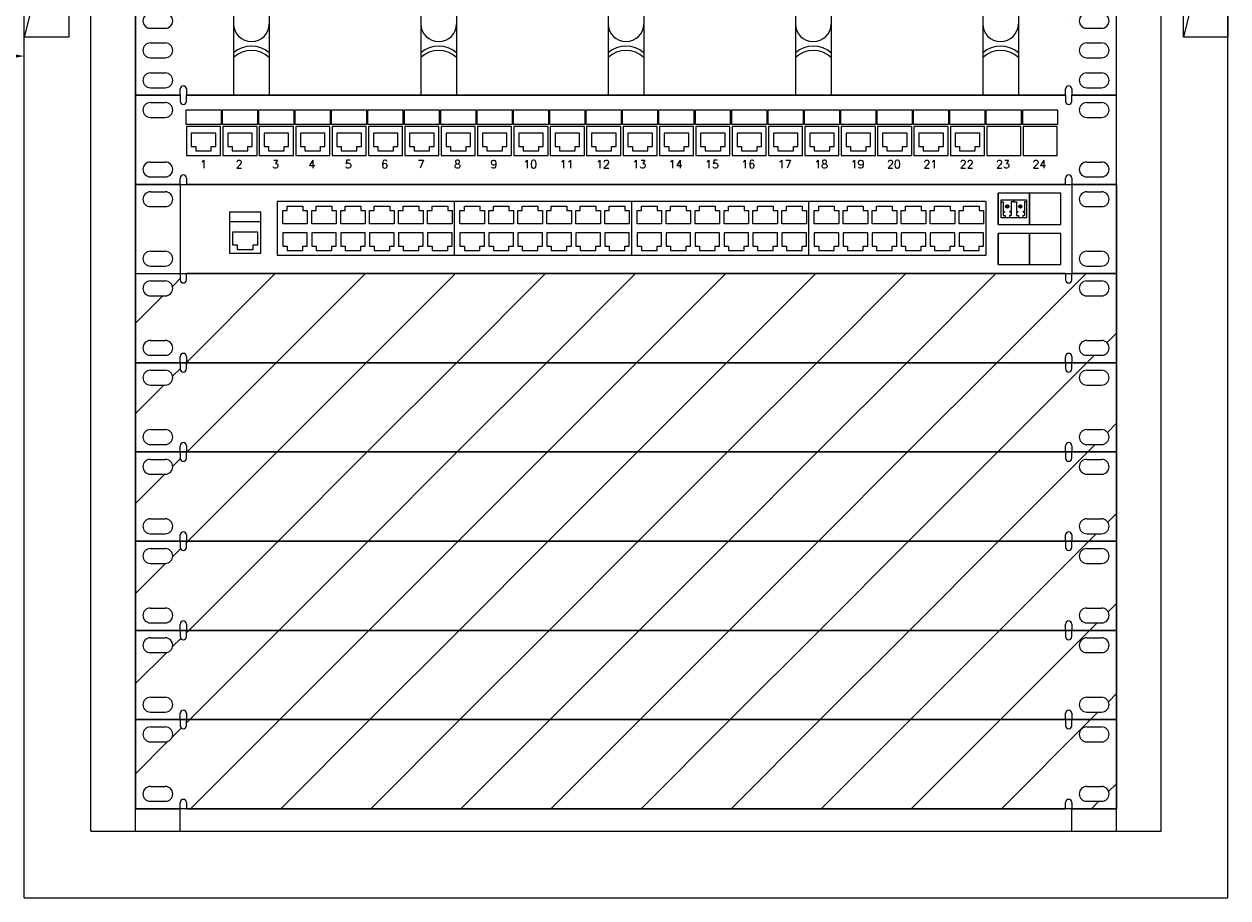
# Model space of a CAD drawing. Header units: millimetres. Extents: x 94562 to 148980, y -25377 to 3008.
# Tile 105 of 140: x 102999 to 103599, y -21612 to -21177. Entities that reach past the tile are written whole.
import ezdxf
from ezdxf.enums import TextEntityAlignment as Align

# ---------------------------------------------------------------- set-up
doc = ezdxf.new("R2010")
doc.units = ezdxf.units.MM
for name, color, linetype in [('LA_LAN_Bloki_Projektowane', 7, 'Continuous'), ('tt_pomoc', 42, 'Continuous'), ('tt_symbole', 40, 'Continuous')]:
    doc.layers.add(name, color=color, linetype=linetype)
doc.layers.add('LA_moduły_RJ45_WIFI', color=7, linetype='Continuous', lineweight=5)
doc.styles.add('_LANSTER_01', font='romans.shx')

# ---------------------------------------------------------------- blocks, each defined once
blk = doc.blocks.new('IT_szafa_wisząca_12U')
for p, q in [((281.388, 1503.752), (221.38, 1503.752)), ((221.38, 1441.522), (221.38, 1503.752)), ((281.388, 1441.522), (281.388, 1503.752)), ((224.714, 1500.418), (278.054, 1500.418)), ((224.714, 1444.856), (224.714, 1500.418)), ((226.937, 1444.856), (226.937, 1500.418)), ((229.159, 1499.307), (229.159, 1500.418)), ((273.609, 1499.307), (273.609, 1500.418)), ((275.832, 1444.856), (275.832, 1500.418)), ((278.054, 1444.856), (278.054, 1500.418)), ((221.38, 1493.307), (223.603, 1493.307)), ((221.38, 1484.417), (221.38, 1493.307)), ((223.603, 1493.307), (221.38, 1484.417)), ((223.603, 1493.307), (223.603, 1484.417)), ((279.165, 1493.307), (281.388, 1493.307)), ((279.165, 1484.417), (279.165, 1493.307)), ((281.388, 1493.307), (279.165, 1484.417)), ((281.388, 1493.307), (281.388, 1484.417)), ((223.603, 1484.417), (221.38, 1484.417)), ((281.388, 1484.417), (279.165, 1484.417)), ((229.159, 1444.856), (229.159, 1445.967)), ((273.609, 1444.856), (273.609, 1445.967)), ((224.714, 1444.856), (278.054, 1444.856)), ((221.38, 1441.522), (281.388, 1441.522))]:
    blk.add_line(p, q)
blk = doc.blocks.new('IT_wieszka1U')
at = {"color": 0}
for p, q in [((2.222, 4.445), (0, 4.445)), ((0, 4.445), (0, 0)), ((2.222, 4.445), (2.222, 4.134)), ((46.361, 4.445), (2.534, 4.445)), ((2.534, 4.134), (2.534, 4.445)), ((4.889, 4.445), (4.889, 0)), ((6.668, 4.445), (6.668, 0)), ((14.224, 4.445), (14.224, 0)), ((16.002, 4.445), (16.002, 0)), ((23.559, 4.445), (23.559, 0)), ((25.336, 4.445), (25.336, 0)), ((32.893, 4.445), (32.893, 0)), ((34.671, 4.445), (34.671, 0)), ((42.227, 4.445), (42.227, 0)), ((44.005, 4.445), (44.005, 0)), ((46.361, 4.445), (46.361, 4.134)), ((46.672, 4.134), (46.672, 4.445)), ((48.895, 4.445), (46.672, 4.445)), ((48.895, 0), (48.895, 4.445)), ((0.741, 4.075), (1.482, 4.075)), ((47.413, 4.075), (48.154, 4.075)), ((0.741, 3.334), (1.482, 3.334)), ((47.413, 3.334), (48.154, 3.334)), ((0.741, 2.604), (1.482, 2.604)), ((47.413, 2.604), (48.154, 2.604)), ((0.741, 1.863), (1.482, 1.863)), ((47.413, 1.863), (48.154, 1.863)), ((0.741, 1.111), (1.482, 1.111)), ((47.413, 1.111), (48.154, 1.111)), ((0, 0), (2.222, 0)), ((0.741, 0.37), (1.482, 0.37)), ((2.222, 0), (2.222, 0.311)), ((2.534, 0.311), (2.534, 0)), ((2.534, 0), (46.361, 0)), ((46.361, 0), (46.361, 0.311)), ((46.672, 0.311), (46.672, 0)), ((46.672, 0), (48.895, 0)), ((47.413, 0.37), (48.154, 0.37))]:
    blk.add_line(p, q, dxfattribs=at)
for centre, radius, start, end in [((0.741, 3.704), 0.37, 90, 270), ((1.482, 3.704), 0.37, 270, 90), ((2.378, 4.134), 0.156, 180, 0), ((46.517, 4.134), 0.156, 180, 0), ((47.413, 3.704), 0.37, 90, 270), ((48.154, 3.704), 0.37, 270, 90), ((5.778, 3.556), 0.889, 180, 0), ((15.113, 3.556), 0.889, 180, 0), ((24.447, 3.556), 0.889, 180, 0), ((33.782, 3.556), 0.889, 180, 0), ((43.117, 3.556), 0.889, 180, 0), ((0.741, 2.234), 0.37, 90, 270), ((1.482, 2.234), 0.37, 270, 90), ((5.778, 1.111), 1.334, 48.18969, 131.81031), ((15.113, 1.111), 1.334, 48.18969, 131.81031), ((24.447, 1.111), 1.334, 48.18969, 131.81031), ((33.782, 1.111), 1.334, 48.18969, 131.81031), ((43.117, 1.111), 1.334, 48.18969, 131.81031), ((47.413, 2.234), 0.37, 90, 270), ((48.154, 2.234), 0.37, 270, 90), ((5.778, 0.889), 1.334, 48.18969, 131.81031), ((15.113, 0.889), 1.334, 48.18969, 131.81031), ((24.447, 0.889), 1.334, 48.18969, 131.81031), ((33.782, 0.889), 1.334, 48.18969, 131.81031), ((43.117, 0.889), 1.334, 48.18969, 131.81031), ((0.741, 0.741), 0.37, 90, 270), ((1.482, 0.741), 0.37, 270, 90), ((47.413, 0.741), 0.37, 90, 270), ((48.154, 0.741), 0.37, 270, 90), ((2.378, 0.311), 0.156, 0, 180), ((46.517, 0.311), 0.156, 0, 180)]:
    blk.add_arc(centre, radius, start, end, dxfattribs=at)
blk = doc.blocks.new('ICX7250-48-2X10G - Switch 48 portowy L3 Ruckus v2')
for p, q in [((0, 44.45), (0, 0)), ((0, 44.45), (488.95, 44.45)), ((22.22, 44.45), (22.22, 0)), ((466.72, 44.45), (466.72, 0)), ((488.95, 44.45), (488.95, 0)), ((7.41, 40.74), (14.82, 40.74)), ((445.61, 40), (430.05, 40)), ((430.05, 40), (430.05, 24.45)), ((430.05, 24.45), (430.05, 40)), ((461.17, 40), (445.61, 40)), ((445.61, 40), (445.61, 24.45)), ((445.61, 24.45), (445.61, 40)), ((461.17, 24.45), (461.17, 40)), ((474.13, 40.74), (481.54, 40.74)), ((7.41, 33.34), (14.82, 33.34)), ((62.45, 30.64), (46.9, 30.64)), ((46.9, 30.64), (46.9, 25.76)), ((62.45, 25.76), (62.45, 30.64)), ((158.9, 35.88), (70.59, 35.88)), ((70.59, 35.88), (70.59, 9.21)), ((73.36, 31.43), (75.59, 31.43)), ((73.36, 24.77), (73.36, 31.43)), ((75.59, 33.66), (77.81, 33.66)), ((75.59, 31.43), (75.59, 33.66)), ((77.81, 33.66), (83.36, 33.66)), ((83.36, 33.66), (83.36, 31.43)), ((83.36, 31.43), (85.59, 31.43)), ((85.59, 31.43), (85.59, 24.77)), ((87.81, 31.43), (90.03, 31.43)), ((87.81, 24.77), (87.81, 31.43)), ((90.03, 31.43), (90.03, 33.66)), ((90.03, 33.66), (92.25, 33.66)), ((92.25, 33.66), (97.81, 33.66)), ((97.81, 33.66), (97.81, 31.43)), ((97.81, 31.43), (100.03, 31.43)), ((100.03, 31.43), (100.03, 24.77)), ((102.26, 31.43), (104.48, 31.43)), ((102.26, 24.77), (102.26, 31.43)), ((104.48, 31.43), (104.48, 33.66)), ((104.48, 33.66), (106.7, 33.66)), ((106.7, 33.66), (112.26, 33.66)), ((112.26, 33.66), (112.26, 31.43)), ((112.26, 31.43), (114.48, 31.43)), ((114.48, 31.43), (114.48, 24.77)), ((116.7, 24.77), (116.7, 31.43)), ((116.7, 31.43), (118.92, 31.43)), ((118.92, 31.43), (118.92, 33.66)), ((118.92, 33.66), (121.15, 33.66)), ((121.15, 33.66), (126.7, 33.66)), ((126.7, 33.66), (126.7, 31.43)), ((126.7, 31.43), (128.93, 31.43)), ((128.93, 31.43), (128.93, 24.77)), ((131.15, 24.77), (131.15, 31.43)), ((131.15, 31.43), (133.37, 31.43)), ((133.37, 31.43), (133.37, 33.66)), ((133.37, 33.66), (135.59, 33.66)), ((135.59, 33.66), (141.15, 33.66)), ((141.15, 33.66), (141.15, 31.43)), ((141.15, 31.43), (143.37, 31.43)), ((143.37, 31.43), (143.37, 24.77)), ((145.59, 24.77), (145.59, 31.43)), ((145.59, 31.43), (147.82, 31.43)), ((147.82, 31.43), (147.82, 33.66)), ((147.82, 33.66), (150.04, 33.66)), ((150.04, 33.66), (155.6, 33.66)), ((155.6, 33.66), (155.6, 31.43)), ((155.6, 31.43), (157.82, 31.43)), ((157.82, 31.43), (157.82, 24.77)), ((247.21, 35.88), (158.9, 35.88)), ((158.9, 35.88), (158.9, 9.21)), ((158.9, 35.88), (158.9, 9.21)), ((161.68, 31.43), (163.9, 31.43)), ((161.68, 24.77), (161.68, 31.43)), ((163.9, 33.66), (166.12, 33.66)), ((163.9, 31.43), (163.9, 33.66)), ((166.12, 33.66), (171.68, 33.66)), ((171.68, 33.66), (171.68, 31.43)), ((171.68, 31.43), (173.9, 31.43)), ((173.9, 31.43), (173.9, 24.77)), ((176.12, 31.43), (178.35, 31.43)), ((176.12, 24.77), (176.12, 31.43)), ((178.35, 31.43), (178.35, 33.66)), ((178.35, 33.66), (180.57, 33.66)), ((180.57, 33.66), (186.12, 33.66)), ((186.12, 33.66), (186.12, 31.43)), ((186.12, 31.43), (188.35, 31.43)), ((188.35, 31.43), (188.35, 24.77)), ((190.57, 31.43), (192.79, 31.43)), ((190.57, 24.77), (190.57, 31.43)), ((192.79, 31.43), (192.79, 33.66)), ((192.79, 33.66), (195.01, 33.66)), ((195.01, 33.66), (200.57, 33.66)), ((200.57, 33.66), (200.57, 31.43)), ((200.57, 31.43), (202.79, 31.43)), ((202.79, 31.43), (202.79, 24.77)), ((205.02, 24.77), (205.02, 31.43)), ((205.02, 31.43), (207.24, 31.43)), ((207.24, 31.43), (207.24, 33.66)), ((207.24, 33.66), (209.46, 33.66)), ((209.46, 33.66), (215.02, 33.66)), ((215.02, 33.66), (215.02, 31.43)), ((215.02, 31.43), (217.24, 31.43)), ((217.24, 31.43), (217.24, 24.77)), ((219.46, 24.77), (219.46, 31.43)), ((219.46, 31.43), (221.68, 31.43)), ((221.68, 31.43), (221.68, 33.66)), ((221.68, 33.66), (223.91, 33.66)), ((223.91, 33.66), (229.46, 33.66)), ((229.46, 33.66), (229.46, 31.43)), ((229.46, 31.43), (231.69, 31.43)), ((231.69, 31.43), (231.69, 24.77)), ((233.91, 24.77), (233.91, 31.43)), ((233.91, 31.43), (236.13, 31.43)), ((236.13, 31.43), (236.13, 33.66)), ((236.13, 33.66), (238.35, 33.66)), ((238.35, 33.66), (243.91, 33.66)), ((243.91, 33.66), (243.91, 31.43)), ((243.91, 31.43), (246.13, 31.43)), ((246.13, 31.43), (246.13, 24.77)), ((335.52, 35.88), (247.21, 35.88)), ((247.21, 35.88), (247.21, 9.21)), ((247.21, 35.88), (247.21, 9.21)), ((249.99, 31.43), (252.21, 31.43)), ((249.99, 24.77), (249.99, 31.43)), ((252.21, 33.66), (254.43, 33.66)), ((252.21, 31.43), (252.21, 33.66)), ((254.43, 33.66), (259.99, 33.66)), ((259.99, 33.66), (259.99, 31.43)), ((259.99, 31.43), (262.21, 31.43)), ((262.21, 31.43), (262.21, 24.77)), ((264.44, 31.43), (266.66, 31.43)), ((264.44, 24.77), (264.44, 31.43)), ((266.66, 31.43), (266.66, 33.66)), ((266.66, 33.66), (268.88, 33.66)), ((268.88, 33.66), (274.44, 33.66)), ((274.44, 33.66), (274.44, 31.43)), ((274.44, 31.43), (276.66, 31.43)), ((276.66, 31.43), (276.66, 24.77)), ((278.88, 31.43), (281.1, 31.43)), ((278.88, 24.77), (278.88, 31.43)), ((281.1, 31.43), (281.1, 33.66)), ((281.1, 33.66), (283.33, 33.66)), ((283.33, 33.66), (288.88, 33.66)), ((288.88, 33.66), (288.88, 31.43)), ((288.88, 31.43), (291.11, 31.43)), ((291.11, 31.43), (291.11, 24.77)), ((293.33, 24.77), (293.33, 31.43)), ((293.33, 31.43), (295.55, 31.43)), ((295.55, 31.43), (295.55, 33.66)), ((295.55, 33.66), (297.77, 33.66)), ((297.77, 33.66), (303.33, 33.66)), ((303.33, 33.66), (303.33, 31.43)), ((303.33, 31.43), (305.55, 31.43)), ((305.55, 31.43), (305.55, 24.77)), ((307.77, 24.77), (307.77, 31.43)), ((307.77, 31.43), (310, 31.43)), ((310, 31.43), (310, 33.66)), ((310, 33.66), (312.22, 33.66)), ((312.22, 33.66), (317.78, 33.66)), ((317.78, 33.66), (317.78, 31.43)), ((317.78, 31.43), (320, 31.43)), ((320, 31.43), (320, 24.77)), ((322.22, 24.77), (322.22, 31.43)), ((322.22, 31.43), (324.44, 31.43)), ((324.44, 31.43), (324.44, 33.66)), ((324.44, 33.66), (326.67, 33.66)), ((326.67, 33.66), (332.22, 33.66)), ((332.22, 33.66), (332.22, 31.43)), ((332.22, 31.43), (334.44, 31.43)), ((334.44, 31.43), (334.44, 24.77)), ((423.84, 35.88), (335.52, 35.88)), ((335.52, 35.88), (335.52, 9.21)), ((335.52, 35.88), (335.52, 9.21)), ((338.3, 31.43), (340.53, 31.43)), ((338.3, 24.77), (338.3, 31.43)), ((340.53, 33.66), (342.75, 33.66)), ((340.53, 31.43), (340.53, 33.66)), ((342.75, 33.66), (348.3, 33.66)), ((348.3, 33.66), (348.3, 31.43)), ((348.3, 31.43), (350.53, 31.43)), ((350.53, 31.43), (350.53, 24.77)), ((352.75, 31.43), (354.97, 31.43)), ((352.75, 24.77), (352.75, 31.43)), ((354.97, 31.43), (354.97, 33.66)), ((354.97, 33.66), (357.19, 33.66)), ((357.19, 33.66), (362.75, 33.66)), ((362.75, 33.66), (362.75, 31.43)), ((362.75, 31.43), (364.97, 31.43)), ((364.97, 31.43), (364.97, 24.77)), ((367.2, 31.43), (369.42, 31.43)), ((367.2, 24.77), (367.2, 31.43)), ((369.42, 31.43), (369.42, 33.66)), ((369.42, 33.66), (371.64, 33.66)), ((371.64, 33.66), (377.2, 33.66)), ((377.2, 33.66), (377.2, 31.43)), ((377.2, 31.43), (379.42, 31.43)), ((379.42, 31.43), (379.42, 24.77)), ((381.64, 24.77), (381.64, 31.43)), ((381.64, 31.43), (383.86, 31.43)), ((383.86, 31.43), (383.86, 33.66)), ((383.86, 33.66), (386.09, 33.66)), ((386.09, 33.66), (391.64, 33.66)), ((391.64, 33.66), (391.64, 31.43)), ((391.64, 31.43), (393.87, 31.43)), ((393.87, 31.43), (393.87, 24.77)), ((396.09, 24.77), (396.09, 31.43)), ((396.09, 31.43), (398.31, 31.43)), ((398.31, 31.43), (398.31, 33.66)), ((398.31, 33.66), (400.53, 33.66)), ((400.53, 33.66), (406.09, 33.66)), ((406.09, 33.66), (406.09, 31.43)), ((406.09, 31.43), (408.31, 31.43)), ((408.31, 31.43), (408.31, 24.77)), ((410.53, 24.77), (410.53, 31.43)), ((410.53, 31.43), (412.76, 31.43)), ((412.76, 31.43), (412.76, 33.66)), ((412.76, 33.66), (414.98, 33.66)), ((414.98, 33.66), (420.54, 33.66)), ((420.54, 33.66), (420.54, 31.43)), ((420.54, 31.43), (422.76, 31.43)), ((422.76, 31.43), (422.76, 24.77)), ((423.84, 35.88), (423.84, 9.21)), ((474.13, 33.34), (481.54, 33.34)), ((62.45, 25.76), (46.9, 25.76)), ((46.9, 25.76), (46.9, 10.2)), ((62.45, 10.2), (62.45, 25.76)), ((85.59, 24.77), (73.36, 24.77)), ((100.03, 24.77), (87.81, 24.77)), ((114.48, 24.77), (102.26, 24.77)), ((128.93, 24.77), (116.7, 24.77)), ((143.37, 24.77), (131.15, 24.77)), ((157.82, 24.77), (145.59, 24.77)), ((173.9, 24.77), (161.68, 24.77)), ((188.35, 24.77), (176.12, 24.77)), ((202.79, 24.77), (190.57, 24.77)), ((217.24, 24.77), (205.02, 24.77)), ((231.69, 24.77), (219.46, 24.77)), ((246.13, 24.77), (233.91, 24.77)), ((262.21, 24.77), (249.99, 24.77)), ((276.66, 24.77), (264.44, 24.77)), ((291.11, 24.77), (278.88, 24.77)), ((305.55, 24.77), (293.33, 24.77)), ((320, 24.77), (307.77, 24.77)), ((334.44, 24.77), (322.22, 24.77)), ((350.53, 24.77), (338.3, 24.77)), ((364.97, 24.77), (352.75, 24.77)), ((379.42, 24.77), (367.2, 24.77)), ((393.87, 24.77), (381.64, 24.77)), ((408.31, 24.77), (396.09, 24.77)), ((422.76, 24.77), (410.53, 24.77)), ((430.05, 24.45), (445.61, 24.45)), ((445.61, 24.45), (461.17, 24.45)), ((48.52, 20.79), (60.75, 20.79)), ((48.52, 14.13), (48.52, 20.79)), ((60.75, 20.79), (60.75, 14.13)), ((85.59, 20.32), (73.36, 20.32)), ((73.36, 20.32), (73.36, 13.65)), ((85.59, 13.65), (85.59, 20.32)), ((100.03, 20.32), (87.81, 20.32)), ((87.81, 20.32), (87.81, 13.65)), ((100.03, 13.65), (100.03, 20.32)), ((114.48, 20.32), (102.26, 20.32)), ((102.26, 20.32), (102.26, 13.65)), ((114.48, 13.65), (114.48, 20.32)), ((116.7, 20.32), (116.7, 13.65)), ((128.93, 20.32), (116.7, 20.32)), ((128.93, 13.65), (128.93, 20.32)), ((131.15, 20.32), (131.15, 13.65)), ((143.37, 20.32), (131.15, 20.32)), ((143.37, 13.65), (143.37, 20.32)), ((157.82, 20.32), (145.59, 20.32)), ((145.59, 20.32), (145.59, 13.65)), ((157.82, 13.65), (157.82, 20.32)), ((173.9, 20.32), (161.68, 20.32)), ((161.68, 20.32), (161.68, 13.65)), ((173.9, 13.65), (173.9, 20.32)), ((188.35, 20.32), (176.12, 20.32)), ((176.12, 20.32), (176.12, 13.65)), ((188.35, 13.65), (188.35, 20.32)), ((202.79, 20.32), (190.57, 20.32)), ((190.57, 20.32), (190.57, 13.65)), ((202.79, 13.65), (202.79, 20.32)), ((205.02, 20.32), (205.02, 13.65)), ((217.24, 20.32), (205.02, 20.32)), ((217.24, 13.65), (217.24, 20.32)), ((219.46, 20.32), (219.46, 13.65)), ((231.69, 20.32), (219.46, 20.32)), ((231.69, 13.65), (231.69, 20.32)), ((246.13, 20.32), (233.91, 20.32)), ((233.91, 20.32), (233.91, 13.65)), ((246.13, 13.65), (246.13, 20.32)), ((262.21, 20.32), (249.99, 20.32)), ((249.99, 20.32), (249.99, 13.65)), ((262.21, 13.65), (262.21, 20.32)), ((276.66, 20.32), (264.44, 20.32)), ((264.44, 20.32), (264.44, 13.65)), ((276.66, 13.65), (276.66, 20.32)), ((291.11, 20.32), (278.88, 20.32)), ((278.88, 20.32), (278.88, 13.65)), ((291.11, 13.65), (291.11, 20.32)), ((293.33, 20.32), (293.33, 13.65)), ((305.55, 20.32), (293.33, 20.32)), ((305.55, 13.65), (305.55, 20.32)), ((307.77, 20.32), (307.77, 13.65)), ((320, 20.32), (307.77, 20.32)), ((320, 13.65), (320, 20.32)), ((334.44, 20.32), (322.22, 20.32)), ((322.22, 20.32), (322.22, 13.65)), ((334.44, 13.65), (334.44, 20.32)), ((350.53, 20.32), (338.3, 20.32)), ((338.3, 20.32), (338.3, 13.65)), ((350.53, 13.65), (350.53, 20.32)), ((364.97, 20.32), (352.75, 20.32)), ((352.75, 20.32), (352.75, 13.65)), ((364.97, 13.65), (364.97, 20.32)), ((379.42, 20.32), (367.2, 20.32)), ((367.2, 20.32), (367.2, 13.65)), ((379.42, 13.65), (379.42, 20.32)), ((381.64, 20.32), (381.64, 13.65)), ((393.87, 20.32), (381.64, 20.32)), ((393.87, 13.65), (393.87, 20.32)), ((396.09, 20.32), (396.09, 13.65)), ((408.31, 20.32), (396.09, 20.32)), ((408.31, 13.65), (408.31, 20.32)), ((422.76, 20.32), (410.53, 20.32)), ((410.53, 20.32), (410.53, 13.65)), ((422.76, 13.65), (422.76, 20.32)), ((445.61, 20), (430.05, 20)), ((430.05, 20), (430.05, 4.44)), ((430.05, 4.44), (430.05, 20)), ((461.17, 20), (445.61, 20)), ((445.61, 20), (445.61, 4.44)), ((445.61, 4.44), (445.61, 20)), ((461.17, 4.44), (461.17, 20)), ((50.75, 14.13), (48.52, 14.13)), ((50.75, 11.9), (50.75, 14.13)), ((58.52, 14.13), (58.52, 11.9)), ((60.75, 14.13), (58.52, 14.13)), ((73.36, 13.65), (75.59, 13.65)), ((75.59, 13.65), (75.59, 11.43)), ((83.36, 13.65), (85.59, 13.65)), ((83.36, 11.43), (83.36, 13.65)), ((87.81, 13.65), (90.03, 13.65)), ((90.03, 13.65), (90.03, 11.43)), ((97.81, 13.65), (100.03, 13.65)), ((97.81, 11.43), (97.81, 13.65)), ((102.26, 13.65), (104.48, 13.65)), ((104.48, 13.65), (104.48, 11.43)), ((112.26, 11.43), (112.26, 13.65)), ((112.26, 13.65), (114.48, 13.65)), ((116.7, 13.65), (118.92, 13.65)), ((118.92, 13.65), (118.92, 11.43)), ((126.7, 11.43), (126.7, 13.65)), ((126.7, 13.65), (128.93, 13.65)), ((131.15, 13.65), (133.37, 13.65)), ((133.37, 13.65), (133.37, 11.43)), ((141.15, 11.43), (141.15, 13.65)), ((141.15, 13.65), (143.37, 13.65)), ((145.59, 13.65), (147.82, 13.65)), ((147.82, 13.65), (147.82, 11.43)), ((155.6, 13.65), (157.82, 13.65)), ((155.6, 11.43), (155.6, 13.65)), ((161.68, 13.65), (163.9, 13.65)), ((163.9, 13.65), (163.9, 11.43)), ((171.68, 13.65), (173.9, 13.65)), ((171.68, 11.43), (171.68, 13.65)), ((176.12, 13.65), (178.35, 13.65)), ((178.35, 13.65), (178.35, 11.43)), ((186.12, 13.65), (188.35, 13.65)), ((186.12, 11.43), (186.12, 13.65)), ((190.57, 13.65), (192.79, 13.65)), ((192.79, 13.65), (192.79, 11.43)), ((200.57, 11.43), (200.57, 13.65)), ((200.57, 13.65), (202.79, 13.65)), ((205.02, 13.65), (207.24, 13.65)), ((207.24, 13.65), (207.24, 11.43)), ((215.02, 11.43), (215.02, 13.65)), ((215.02, 13.65), (217.24, 13.65)), ((219.46, 13.65), (221.68, 13.65)), ((221.68, 13.65), (221.68, 11.43)), ((229.46, 11.43), (229.46, 13.65)), ((229.46, 13.65), (231.69, 13.65)), ((233.91, 13.65), (236.13, 13.65)), ((236.13, 13.65), (236.13, 11.43)), ((243.91, 13.65), (246.13, 13.65)), ((243.91, 11.43), (243.91, 13.65)), ((249.99, 13.65), (252.21, 13.65)), ((252.21, 13.65), (252.21, 11.43)), ((259.99, 13.65), (262.21, 13.65)), ((259.99, 11.43), (259.99, 13.65)), ((264.44, 13.65), (266.66, 13.65)), ((266.66, 13.65), (266.66, 11.43)), ((274.44, 13.65), (276.66, 13.65)), ((274.44, 11.43), (274.44, 13.65)), ((278.88, 13.65), (281.1, 13.65)), ((281.1, 13.65), (281.1, 11.43)), ((288.88, 11.43), (288.88, 13.65)), ((288.88, 13.65), (291.11, 13.65)), ((293.33, 13.65), (295.55, 13.65)), ((295.55, 13.65), (295.55, 11.43)), ((303.33, 11.43), (303.33, 13.65)), ((303.33, 13.65), (305.55, 13.65)), ((307.77, 13.65), (310, 13.65)), ((310, 13.65), (310, 11.43)), ((317.78, 11.43), (317.78, 13.65)), ((317.78, 13.65), (320, 13.65)), ((322.22, 13.65), (324.44, 13.65)), ((324.44, 13.65), (324.44, 11.43)), ((332.22, 13.65), (334.44, 13.65)), ((332.22, 11.43), (332.22, 13.65)), ((338.3, 13.65), (340.53, 13.65)), ((340.53, 13.65), (340.53, 11.43)), ((348.3, 13.65), (350.53, 13.65)), ((348.3, 11.43), (348.3, 13.65)), ((352.75, 13.65), (354.97, 13.65)), ((354.97, 13.65), (354.97, 11.43)), ((362.75, 13.65), (364.97, 13.65)), ((362.75, 11.43), (362.75, 13.65)), ((367.2, 13.65), (369.42, 13.65)), ((369.42, 13.65), (369.42, 11.43)), ((377.2, 11.43), (377.2, 13.65)), ((377.2, 13.65), (379.42, 13.65)), ((381.64, 13.65), (383.86, 13.65)), ((383.86, 13.65), (383.86, 11.43)), ((391.64, 11.43), (391.64, 13.65)), ((391.64, 13.65), (393.87, 13.65)), ((396.09, 13.65), (398.31, 13.65)), ((398.31, 13.65), (398.31, 11.43)), ((406.09, 11.43), (406.09, 13.65)), ((406.09, 13.65), (408.31, 13.65)), ((410.53, 13.65), (412.76, 13.65)), ((412.76, 13.65), (412.76, 11.43)), ((420.54, 13.65), (422.76, 13.65)), ((420.54, 11.43), (420.54, 13.65)), ((7.41, 11.11), (14.82, 11.11)), ((46.9, 10.2), (62.45, 10.2)), ((56.3, 11.9), (50.75, 11.9)), ((58.52, 11.9), (56.3, 11.9)), ((70.59, 9.21), (158.9, 9.21)), ((75.59, 11.43), (77.81, 11.43)), ((77.81, 11.43), (83.36, 11.43)), ((90.03, 11.43), (92.25, 11.43)), ((92.25, 11.43), (97.81, 11.43)), ((104.48, 11.43), (106.7, 11.43)), ((106.7, 11.43), (112.26, 11.43)), ((118.92, 11.43), (121.15, 11.43)), ((121.15, 11.43), (126.7, 11.43)), ((133.37, 11.43), (135.59, 11.43)), ((135.59, 11.43), (141.15, 11.43)), ((147.82, 11.43), (150.04, 11.43)), ((150.04, 11.43), (155.6, 11.43)), ((158.9, 9.21), (247.21, 9.21)), ((163.9, 11.43), (166.12, 11.43)), ((166.12, 11.43), (171.68, 11.43)), ((178.35, 11.43), (180.57, 11.43)), ((180.57, 11.43), (186.12, 11.43)), ((192.79, 11.43), (195.01, 11.43)), ((195.01, 11.43), (200.57, 11.43)), ((207.24, 11.43), (209.46, 11.43)), ((209.46, 11.43), (215.02, 11.43)), ((221.68, 11.43), (223.91, 11.43)), ((223.91, 11.43), (229.46, 11.43)), ((236.13, 11.43), (238.35, 11.43)), ((238.35, 11.43), (243.91, 11.43)), ((247.21, 9.21), (335.52, 9.21)), ((252.21, 11.43), (254.43, 11.43)), ((254.43, 11.43), (259.99, 11.43)), ((266.66, 11.43), (268.88, 11.43)), ((268.88, 11.43), (274.44, 11.43)), ((281.1, 11.43), (283.33, 11.43)), ((283.33, 11.43), (288.88, 11.43)), ((295.55, 11.43), (297.77, 11.43)), ((297.77, 11.43), (303.33, 11.43)), ((310, 11.43), (312.22, 11.43)), ((312.22, 11.43), (317.78, 11.43)), ((324.44, 11.43), (326.67, 11.43)), ((326.67, 11.43), (332.22, 11.43)), ((335.52, 9.21), (423.84, 9.21)), ((340.53, 11.43), (342.75, 11.43)), ((342.75, 11.43), (348.3, 11.43)), ((354.97, 11.43), (357.19, 11.43)), ((357.19, 11.43), (362.75, 11.43)), ((369.42, 11.43), (371.64, 11.43)), ((371.64, 11.43), (377.2, 11.43)), ((383.86, 11.43), (386.09, 11.43)), ((386.09, 11.43), (391.64, 11.43)), ((398.31, 11.43), (400.53, 11.43)), ((400.53, 11.43), (406.09, 11.43)), ((412.76, 11.43), (414.98, 11.43)), ((414.98, 11.43), (420.54, 11.43)), ((474.13, 11.11), (481.54, 11.11)), ((0, 0), (488.95, 0)), ((7.41, 3.7), (14.82, 3.7)), ((430.05, 4.44), (445.61, 4.44)), ((445.61, 4.44), (461.17, 4.44)), ((474.13, 3.7), (481.54, 3.7))]:
    blk.add_line(p, q)
for centre, start, end in [((7.41, 37.04), 90, 270), ((14.82, 37.04), 270, 90), ((474.13, 37.04), 90, 270), ((481.54, 37.04), 270, 90), ((7.41, 7.41), 90, 270), ((14.82, 7.41), 270, 90), ((474.13, 7.41), 90, 270), ((481.54, 7.41), 270, 90)]:
    blk.add_arc(centre, 3.7, start, end)
blk = doc.blocks.new('IT_1x GBiC')
at = {"lineweight": 25}
for p, q in [((0, 0.788), (0.1, 0.788)), ((0.1, 0.788), (0.1, 0.322)), ((0.634, 0.788), (0.504, 0.788)), ((0.504, 0.788), (0.504, 0.322)), ((0.634, 0.889), (0.634, 0.788)), ((0.634, 0.788), (0.763, 0.788)), ((0.763, 0.788), (0.763, 0.322)), ((1.268, 0.788), (1.168, 0.788)), ((1.168, 0.788), (1.168, 0.322)), ((0.1, 0.322), (0.173, 0.322)), ((0.173, 0.281), (0.1, 0.281)), ((0.1, 0.281), (0.1, 0.107)), ((0.1, 0.107), (0.191, 0.107)), ((0.173, 0.322), (0.173, 0.281)), ((0.191, 0.107), (0.191, 0)), ((0.504, 0.107), (0.412, 0.107)), ((0.412, 0.107), (0.412, 0)), ((0.504, 0.322), (0.43, 0.322)), ((0.43, 0.322), (0.43, 0.281)), ((0.43, 0.281), (0.504, 0.281)), ((0.504, 0.281), (0.504, 0.107)), ((0.763, 0.322), (0.837, 0.322)), ((0.837, 0.281), (0.763, 0.281)), ((0.763, 0.281), (0.763, 0.107)), ((0.763, 0.107), (0.855, 0.107)), ((0.837, 0.322), (0.837, 0.281)), ((0.855, 0.107), (0.855, 0)), ((1.168, 0.107), (1.076, 0.107)), ((1.076, 0.107), (1.076, 0)), ((1.168, 0.322), (1.094, 0.322)), ((1.094, 0.322), (1.094, 0.281)), ((1.094, 0.281), (1.168, 0.281)), ((1.168, 0.281), (1.168, 0.107))]:
    blk.add_line(p, q, dxfattribs=at)
for centre, radius in [((0.3, 0.566), 0.08), ((0.3, 0.566), 0.04), ((0.954, 0.566), 0.08), ((0.954, 0.566), 0.04)]:
    blk.add_circle(centre, radius, dxfattribs=at)
at = {"layer": 'LA_LAN_Bloki_Projektowane'}
for points in [[(0, 0.889), (1.268, 0.889)], [(1.268, 0), (0, 0), (0, 0.889)], [(1.268, 0.889), (1.268, 0)]]:
    blk.add_lwpolyline(points, dxfattribs=at)
blk = doc.blocks.new('IT_Zaślepka_1U')
h = blk.add_hatch()
h.set_pattern_fill('ANSI31', color=0)
h.set_pattern_definition([(45, (7401.7468, -13729.1714), (-2.245064, 2.245064), [])])
h.paths.add_polyline_path([(2.534, 4.445), (2.534, 4.134, -1), (2.222, 4.134), (2.222, 4.445), (0, 4.445), (0, 0), (2.222, 0), (2.222, 0.311, -1), (2.534, 0.311), (2.534, 0), (46.361, 0), (46.361, 0.311, -1), (46.672, 0.311), (46.672, 0), (48.895, 0), (48.895, 4.445), (46.672, 4.445), (46.672, 4.134, -1), (46.361, 4.134), (46.361, 4.445)])
h.paths.add_polyline_path([(1.482, 3.334), (0.741, 3.334, -1), (0.741, 4.075), (1.482, 4.075, -1)], flags=16)
h.paths.add_polyline_path([(1.482, 0.37), (0.741, 0.37, -1), (0.741, 1.111), (1.482, 1.111, -1)], flags=16)
h.paths.add_polyline_path([(47.413, 4.075), (48.154, 4.075, -1), (48.154, 3.334), (47.413, 3.334, -1)], flags=16)
h.paths.add_polyline_path([(47.413, 1.111), (48.154, 1.111, -1), (48.154, 0.37), (47.413, 0.37, -1)], flags=16)
at = {"color": 0}
for p, q in [((0, 4.445), (0, 0)), ((0, 4.445), (2.222, 4.445)), ((2.222, 4.445), (2.222, 4.134)), ((46.361, 4.445), (2.534, 4.445)), ((2.534, 4.134), (2.534, 4.445)), ((46.361, 4.445), (46.361, 4.134)), ((46.672, 4.134), (46.672, 4.445)), ((48.895, 4.445), (46.672, 4.445)), ((48.895, 0), (48.895, 4.445)), ((0.741, 4.075), (1.482, 4.075)), ((47.413, 4.075), (48.154, 4.075)), ((0.741, 3.334), (1.482, 3.334)), ((47.413, 3.334), (48.154, 3.334)), ((0.741, 1.111), (1.482, 1.111)), ((47.413, 1.111), (48.154, 1.111)), ((0, 0), (2.222, 0)), ((2.222, 0), (0, 0)), ((0.741, 0.37), (1.482, 0.37)), ((2.222, 0), (2.222, 0.311)), ((2.534, 0.311), (2.534, 0)), ((2.534, 0), (46.361, 0)), ((46.361, 0), (2.534, 0)), ((46.361, 0), (46.361, 0.311)), ((46.672, 0.311), (46.672, 0)), ((46.672, 0), (48.895, 0)), ((48.895, 0), (46.672, 0)), ((47.413, 0.37), (48.154, 0.37))]:
    blk.add_line(p, q, dxfattribs=at)
blk.add_lwpolyline([(0, 4.445), (48.895, 4.445), (48.895, 0), (0, 0)], close=True, dxfattribs=at)
for centre, radius, start, end in [((0.741, 3.704), 0.37, 90, 270), ((1.482, 3.704), 0.37, 270, 90), ((2.378, 4.134), 0.156, 180, 0), ((46.517, 4.134), 0.156, 180, 0), ((47.413, 3.704), 0.37, 90, 270), ((48.154, 3.704), 0.37, 270, 90), ((0.741, 0.741), 0.37, 90, 270), ((1.482, 0.741), 0.37, 270, 90), ((47.413, 0.741), 0.37, 90, 270), ((48.154, 0.741), 0.37, 270, 90), ((2.378, 0.311), 0.156, 0, 180), ((46.517, 0.311), 0.156, 0, 180)]:
    blk.add_arc(centre, radius, start, end, dxfattribs=at)
blk = doc.blocks.new('LA_gniazdo_RJ45')
at = {"layer": 'LA_moduły_RJ45_WIFI', "color": 0}
for p, q in [((14.62, 11.11), (2.39, 11.11)), ((2.39, 11.11), (2.39, 4.44)), ((14.62, 4.44), (14.62, 11.11)), ((2.39, 4.44), (4.61, 4.44)), ((4.61, 4.44), (4.61, 2.22)), ((4.61, 2.22), (6.84, 2.22)), ((6.84, 2.22), (12.39, 2.22)), ((12.39, 4.44), (14.62, 4.44)), ((12.39, 2.22), (12.39, 4.44))]:
    blk.add_line(p, q, dxfattribs=at)
blk = doc.blocks.new('*U485')
at = {"color": 0}
for p, q in [((2.223, 4.445), (0, 4.445)), ((0, 4.445), (0, 0)), ((2.223, 4.445), (2.223, 4.134)), ((46.361, 4.445), (2.534, 4.445)), ((2.534, 4.134), (2.534, 4.445)), ((46.361, 4.445), (46.361, 4.134)), ((46.673, 4.134), (46.673, 4.445)), ((48.895, 4.445), (46.673, 4.445)), ((48.895, 0), (48.895, 4.445)), ((0.741, 4.075), (1.482, 4.075)), ((47.413, 4.075), (48.154, 4.075)), ((0.741, 3.334), (1.482, 3.334)), ((47.413, 3.334), (48.154, 3.334)), ((4.001, 2.556), (2.778, 2.556)), ((2.778, 2.556), (2.778, 1.889)), ((4.001, 1.889), (4.001, 2.556)), ((4.595, 2.556), (4.595, 1.889)), ((5.817, 2.556), (4.595, 2.556)), ((5.817, 1.889), (5.817, 2.556)), ((6.408, 2.556), (6.408, 1.889)), ((7.63, 2.556), (6.408, 2.556)), ((7.63, 1.889), (7.63, 2.556)), ((8.221, 2.556), (8.221, 1.889)), ((9.443, 2.556), (8.221, 2.556)), ((9.443, 1.889), (9.443, 2.556)), ((10.034, 2.556), (10.034, 1.889)), ((11.256, 2.556), (10.034, 2.556)), ((11.256, 1.889), (11.256, 2.556)), ((11.856, 2.556), (11.856, 1.889)), ((13.078, 2.556), (11.856, 2.556)), ((13.078, 1.889), (13.078, 2.556)), ((13.66, 2.556), (13.66, 1.889)), ((14.882, 2.556), (13.66, 2.556)), ((14.882, 1.889), (14.882, 2.556)), ((15.477, 2.556), (15.477, 1.889)), ((16.699, 2.556), (15.477, 2.556)), ((16.699, 1.889), (16.699, 2.556)), ((17.29, 2.556), (17.29, 1.889)), ((18.512, 2.556), (17.29, 2.556)), ((18.512, 1.889), (18.512, 2.556)), ((19.103, 2.556), (19.103, 1.889)), ((20.325, 2.556), (19.103, 2.556)), ((20.325, 1.889), (20.325, 2.556)), ((20.916, 2.556), (20.916, 1.889)), ((22.138, 2.556), (20.916, 2.556)), ((22.138, 1.889), (22.138, 2.556)), ((22.729, 2.556), (22.729, 1.889)), ((23.951, 2.556), (22.729, 2.556)), ((23.951, 1.889), (23.951, 2.556)), ((24.542, 2.556), (24.542, 1.889)), ((25.764, 2.556), (24.542, 2.556)), ((25.764, 1.889), (25.764, 2.556)), ((26.355, 2.556), (26.355, 1.889)), ((27.577, 2.556), (26.355, 2.556)), ((27.577, 1.889), (27.577, 2.556)), ((28.168, 2.556), (28.168, 1.889)), ((29.39, 2.556), (28.168, 2.556)), ((29.39, 1.889), (29.39, 2.556)), ((29.981, 2.556), (29.981, 1.889)), ((31.203, 2.556), (29.981, 2.556)), ((31.203, 1.889), (31.203, 2.556)), ((31.794, 2.556), (31.794, 1.889)), ((33.016, 2.556), (31.794, 2.556)), ((33.016, 1.889), (33.016, 2.556)), ((33.607, 2.556), (33.607, 1.889)), ((34.829, 2.556), (33.607, 2.556)), ((34.829, 1.889), (34.829, 2.556)), ((35.42, 2.556), (35.42, 1.889)), ((36.642, 2.556), (35.42, 2.556)), ((36.642, 1.889), (36.642, 2.556)), ((37.233, 2.556), (37.233, 1.889)), ((38.455, 2.556), (37.233, 2.556)), ((38.455, 1.889), (38.455, 2.556)), ((39.046, 2.556), (39.046, 1.889)), ((40.268, 2.556), (39.046, 2.556)), ((40.268, 1.889), (40.268, 2.556)), ((2.778, 1.889), (3, 1.889)), ((3, 1.889), (3, 1.667)), ((3.778, 1.889), (4.001, 1.889)), ((3.778, 1.667), (3.778, 1.889)), ((4.595, 1.889), (4.817, 1.889)), ((4.817, 1.889), (4.817, 1.667)), ((5.595, 1.667), (5.595, 1.889)), ((5.595, 1.889), (5.817, 1.889)), ((6.408, 1.889), (6.63, 1.889)), ((6.63, 1.889), (6.63, 1.667)), ((7.408, 1.667), (7.408, 1.889)), ((7.408, 1.889), (7.63, 1.889)), ((8.221, 1.889), (8.443, 1.889)), ((8.443, 1.889), (8.443, 1.667)), ((9.221, 1.667), (9.221, 1.889)), ((9.221, 1.889), (9.443, 1.889)), ((10.034, 1.889), (10.256, 1.889)), ((10.256, 1.889), (10.256, 1.667)), ((11.034, 1.667), (11.034, 1.889)), ((11.034, 1.889), (11.256, 1.889)), ((11.856, 1.889), (12.078, 1.889)), ((12.078, 1.889), (12.078, 1.667)), ((12.856, 1.667), (12.856, 1.889)), ((12.856, 1.889), (13.078, 1.889)), ((13.66, 1.889), (13.882, 1.889)), ((13.882, 1.889), (13.882, 1.667)), ((14.66, 1.667), (14.66, 1.889)), ((14.66, 1.889), (14.882, 1.889)), ((15.477, 1.889), (15.699, 1.889)), ((15.699, 1.889), (15.699, 1.667)), ((16.477, 1.667), (16.477, 1.889)), ((16.477, 1.889), (16.699, 1.889)), ((17.29, 1.889), (17.512, 1.889)), ((17.512, 1.889), (17.512, 1.667)), ((18.29, 1.667), (18.29, 1.889)), ((18.29, 1.889), (18.512, 1.889)), ((19.103, 1.889), (19.325, 1.889)), ((19.325, 1.889), (19.325, 1.667)), ((20.103, 1.667), (20.103, 1.889)), ((20.103, 1.889), (20.325, 1.889)), ((20.916, 1.889), (21.138, 1.889)), ((21.138, 1.889), (21.138, 1.667)), ((21.916, 1.667), (21.916, 1.889)), ((21.916, 1.889), (22.138, 1.889)), ((22.729, 1.889), (22.951, 1.889)), ((22.951, 1.889), (22.951, 1.667)), ((23.729, 1.667), (23.729, 1.889)), ((23.729, 1.889), (23.951, 1.889)), ((24.542, 1.889), (24.764, 1.889)), ((24.764, 1.889), (24.764, 1.667)), ((25.542, 1.667), (25.542, 1.889)), ((25.542, 1.889), (25.764, 1.889)), ((26.355, 1.889), (26.577, 1.889)), ((26.577, 1.889), (26.577, 1.667)), ((27.355, 1.667), (27.355, 1.889)), ((27.355, 1.889), (27.577, 1.889)), ((28.168, 1.889), (28.39, 1.889)), ((28.39, 1.889), (28.39, 1.667)), ((29.168, 1.667), (29.168, 1.889)), ((29.168, 1.889), (29.39, 1.889)), ((29.981, 1.889), (30.203, 1.889)), ((30.203, 1.889), (30.203, 1.667)), ((30.981, 1.667), (30.981, 1.889)), ((30.981, 1.889), (31.203, 1.889)), ((31.794, 1.889), (32.016, 1.889)), ((32.016, 1.889), (32.016, 1.667)), ((32.794, 1.667), (32.794, 1.889)), ((32.794, 1.889), (33.016, 1.889)), ((33.607, 1.889), (33.829, 1.889)), ((33.829, 1.889), (33.829, 1.667)), ((34.607, 1.667), (34.607, 1.889)), ((34.607, 1.889), (34.829, 1.889)), ((35.42, 1.889), (35.642, 1.889)), ((35.642, 1.889), (35.642, 1.667)), ((36.42, 1.667), (36.42, 1.889)), ((36.42, 1.889), (36.642, 1.889)), ((37.233, 1.889), (37.455, 1.889)), ((37.455, 1.889), (37.455, 1.667)), ((38.233, 1.667), (38.233, 1.889)), ((38.233, 1.889), (38.455, 1.889)), ((39.046, 1.889), (39.268, 1.889)), ((39.268, 1.889), (39.268, 1.667)), ((40.046, 1.667), (40.046, 1.889)), ((40.046, 1.889), (40.268, 1.889)), ((3, 1.667), (3.223, 1.667)), ((3.223, 1.667), (3.778, 1.667)), ((4.817, 1.667), (5.039, 1.667)), ((5.039, 1.667), (5.595, 1.667)), ((6.63, 1.667), (6.852, 1.667)), ((6.852, 1.667), (7.408, 1.667)), ((8.443, 1.667), (8.665, 1.667)), ((8.665, 1.667), (9.221, 1.667)), ((10.256, 1.667), (10.478, 1.667)), ((10.478, 1.667), (11.034, 1.667)), ((12.078, 1.667), (12.3, 1.667)), ((12.3, 1.667), (12.856, 1.667)), ((13.882, 1.667), (14.104, 1.667)), ((14.104, 1.667), (14.66, 1.667)), ((15.699, 1.667), (15.921, 1.667)), ((15.921, 1.667), (16.477, 1.667)), ((17.512, 1.667), (17.734, 1.667)), ((17.734, 1.667), (18.29, 1.667)), ((19.325, 1.667), (19.547, 1.667)), ((19.547, 1.667), (20.103, 1.667)), ((21.138, 1.667), (21.36, 1.667)), ((21.36, 1.667), (21.916, 1.667)), ((22.951, 1.667), (23.173, 1.667)), ((23.173, 1.667), (23.729, 1.667)), ((24.764, 1.667), (24.986, 1.667)), ((24.986, 1.667), (25.542, 1.667)), ((26.577, 1.667), (26.799, 1.667)), ((26.799, 1.667), (27.355, 1.667)), ((28.39, 1.667), (28.612, 1.667)), ((28.612, 1.667), (29.168, 1.667)), ((30.203, 1.667), (30.425, 1.667)), ((30.425, 1.667), (30.981, 1.667)), ((32.016, 1.667), (32.238, 1.667)), ((32.238, 1.667), (32.794, 1.667)), ((33.829, 1.667), (34.052, 1.667)), ((34.052, 1.667), (34.607, 1.667)), ((35.642, 1.667), (35.865, 1.667)), ((35.865, 1.667), (36.42, 1.667)), ((37.455, 1.667), (37.678, 1.667)), ((37.678, 1.667), (38.233, 1.667)), ((39.268, 1.667), (39.491, 1.667)), ((39.491, 1.667), (40.046, 1.667)), ((0.741, 1.111), (1.482, 1.111)), ((47.413, 1.111), (48.154, 1.111)), ((2.223, 0), (0, 0)), ((0.741, 0.37), (1.482, 0.37)), ((2.223, 0), (2.223, 0.311)), ((2.534, 0.311), (2.534, 0)), ((46.361, 0), (2.534, 0)), ((46.361, 0), (46.361, 0.311)), ((46.673, 0.311), (46.673, 0)), ((48.895, 0), (46.673, 0)), ((47.413, 0.37), (48.154, 0.37))]:
    blk.add_line(p, q, dxfattribs=at)
for points in [[(2.521, 2.989), (2.521, 3.712), (4.264, 3.712), (4.264, 2.989)], [(4.334, 2.989), (4.334, 3.712), (6.077, 3.712), (6.077, 2.989)], [(6.148, 2.989), (6.148, 3.712), (7.89, 3.712), (7.89, 2.989)], [(7.961, 2.989), (7.961, 3.712), (9.704, 3.712), (9.704, 2.989)], [(9.774, 2.989), (9.774, 3.712), (11.517, 3.712), (11.517, 2.989)], [(11.587, 2.989), (11.587, 3.712), (13.33, 3.712), (13.33, 2.989)], [(13.4, 2.989), (13.4, 3.712), (15.143, 3.712), (15.143, 2.989)], [(15.213, 2.989), (15.213, 3.712), (16.956, 3.712), (16.956, 2.989)], [(17.026, 2.989), (17.026, 3.712), (18.769, 3.712), (18.769, 2.989)], [(18.839, 2.989), (18.839, 3.712), (20.582, 3.712), (20.582, 2.989)], [(20.652, 2.989), (20.652, 3.712), (22.395, 3.712), (22.395, 2.989)], [(22.465, 2.989), (22.465, 3.712), (24.208, 3.712), (24.208, 2.989)], [(24.278, 2.989), (24.278, 3.712), (26.021, 3.712), (26.021, 2.989)], [(26.091, 2.989), (26.091, 3.712), (27.834, 3.712), (27.834, 2.989)], [(27.904, 2.989), (27.904, 3.712), (29.647, 3.712), (29.647, 2.989)], [(29.717, 2.989), (29.717, 3.712), (31.46, 3.712), (31.46, 2.989)], [(31.53, 2.989), (31.53, 3.712), (33.273, 3.712), (33.273, 2.989)], [(33.343, 2.989), (33.343, 3.712), (35.086, 3.712), (35.086, 2.989)], [(35.156, 2.989), (35.156, 3.712), (36.899, 3.712), (36.899, 2.989)], [(36.969, 2.989), (36.969, 3.712), (38.712, 3.712), (38.712, 2.989)], [(38.782, 2.989), (38.782, 3.712), (40.525, 3.712), (40.525, 2.989)], [(40.595, 2.989), (40.595, 3.712), (42.338, 3.712), (42.338, 2.989)], [(42.408, 2.989), (42.408, 3.712), (44.151, 3.712), (44.151, 2.989)], [(44.221, 2.989), (44.221, 3.712), (45.964, 3.712), (45.964, 2.989)], [(4.243, 1.445), (4.243, 2.889), (2.543, 2.889), (2.543, 1.445)], [(6.056, 1.445), (6.056, 2.889), (4.356, 2.889), (4.356, 1.445)], [(7.869, 1.445), (7.869, 2.889), (6.169, 2.889), (6.169, 1.445)], [(9.682, 1.445), (9.682, 2.889), (7.982, 2.889), (7.982, 1.445)], [(11.495, 1.445), (11.495, 2.889), (9.795, 2.889), (9.795, 1.445)], [(13.308, 1.445), (13.308, 2.889), (11.608, 2.889), (11.608, 1.445)], [(15.121, 1.445), (15.121, 2.889), (13.421, 2.889), (13.421, 1.445)], [(16.935, 1.445), (16.935, 2.889), (15.234, 2.889), (15.234, 1.445)], [(18.748, 1.445), (18.748, 2.889), (17.047, 2.889), (17.047, 1.445)], [(20.561, 1.445), (20.561, 2.889), (18.86, 2.889), (18.86, 1.445)], [(22.374, 1.445), (22.374, 2.889), (20.673, 2.889), (20.673, 1.445)], [(24.187, 1.445), (24.187, 2.889), (22.486, 2.889), (22.486, 1.445)], [(26, 1.445), (26, 2.889), (24.299, 2.889), (24.299, 1.445)], [(27.813, 1.445), (27.813, 2.889), (26.112, 2.889), (26.112, 1.445)], [(29.626, 1.445), (29.626, 2.889), (27.925, 2.889), (27.925, 1.445)], [(31.439, 1.445), (31.439, 2.889), (29.738, 2.889), (29.738, 1.445)], [(33.252, 1.445), (33.252, 2.889), (31.551, 2.889), (31.551, 1.445)], [(35.065, 1.445), (35.065, 2.889), (33.364, 2.889), (33.364, 1.445)], [(36.878, 1.445), (36.878, 2.889), (35.177, 2.889), (35.177, 1.445)], [(38.691, 1.445), (38.691, 2.889), (36.99, 2.889), (36.99, 1.445)], [(40.504, 1.445), (40.504, 2.889), (38.803, 2.889), (38.803, 1.445)], [(42.317, 1.445), (42.317, 2.889), (40.616, 2.889), (40.616, 1.445)], [(44.13, 1.445), (44.13, 2.889), (42.429, 2.889), (42.429, 1.445)], [(45.943, 1.445), (45.943, 2.889), (44.242, 2.889), (44.242, 1.445)]]:
    blk.add_lwpolyline(points, close=True, dxfattribs=at)
for centre, radius, start, end in [((0.741, 3.704), 0.37, 90, 270), ((1.482, 3.704), 0.37, 270, 90), ((2.378, 4.134), 0.156, 180, 0), ((46.517, 4.134), 0.156, 180, 0), ((47.413, 3.704), 0.37, 90, 270), ((48.154, 3.704), 0.37, 270, 90), ((0.741, 0.741), 0.37, 90, 270), ((1.482, 0.741), 0.37, 270, 90), ((47.413, 0.741), 0.37, 90, 270), ((48.154, 0.741), 0.37, 270, 90), ((2.378, 0.311), 0.156, 0, 180), ((46.517, 0.311), 0.156, 0, 180)]:
    blk.add_arc(centre, radius, start, end, dxfattribs=at)
at = {"color": 0, "style": '_LANSTER_01'}
for s, p in [('2', (5.167, 1)), ('3', (6.98, 1)), ('6', (12.419, 1)), ('8', (16.046, 1)), ('9', (17.859, 1)), ('10', (19.672, 1)), ('12', (23.298, 1)), ('13', (25.111, 1)), ('16', (30.55, 1)), ('18', (34.176, 1)), ('19', (35.989, 1)), ('20', (37.802, 1)), ('21', (39.615, 1)), ('22', (41.428, 1)), ('23', (43.241, 1)), ('24', (45.054, 1)), ('1', (3.389, 1)), ('4', (8.793, 1)), ('5', (10.606, 1)), ('7', (14.232, 1)), ('11', (21.485, 1)), ('14', (26.924, 1)), ('15', (28.737, 1)), ('17', (32.363, 1))]:
    blk.add_text(s, height=0.4, dxfattribs=at).set_placement(p, align=Align.MIDDLE_CENTER)
at = {"color": 0, "style": '_LANSTER_01', "flags": 1}
for tag, p in [('TYP', (2.534, 0)), ('OPIS1', (10.831, 0)), ('OPIS2', (35.409, 0))]:
    blk.add_attdef(tag, p, '', height=0.8, dxfattribs=at)

msp = doc.modelspace()

# ---------------------------------------------------------------- linework, layer by layer
at = {"layer": 'tt_pomoc'}
msp.add_lwpolyline([(102998.75, -21192.84, 0, 15, 0), (102958.75, -21192.84, 15, 15, 0)], format="xyseb", dxfattribs=at)

# ---------------------------------------------------------------- block references
at = {"layer": 'tt_symbole', "xscale": 10, "yscale": 10, "zscale": 10}
for name, p in [('IT_szafa_wisząca_12U', (100784.95, -36027.6)), ('IT_wieszka1U', (103054.31, -21212.33)), ('*U485', (103054.31, -21256.78)), ('IT_1x GBiC', (103485.81, -21273.45))]:
    msp.add_blockref(name, p, dxfattribs=at)
at = {"layer": 'tt_symbole', "color": 2}
msp.add_blockref('LA_gniazdo_RJ45', (103460.48, -21242.33), dxfattribs=at)
at = {"layer": 'tt_symbole'}
msp.add_blockref('ICX7250-48-2X10G - Switch 48 portowy L3 Ruckus v2', (103054.31, -21301.23), dxfattribs=at)
at = {"layer": 'tt_symbole', "lineweight": 5, "xscale": 10, "yscale": 10, "zscale": 10}
for p in [(103054.31, -21345.68), (103054.31, -21390.13), (103054.31, -21434.58), (103054.31, -21479.03), (103054.31, -21523.48), (103054.31, -21567.93)]:
    msp.add_blockref('IT_Zaślepka_1U', p, dxfattribs=at)

doc.saveas('drawing.dxf')
